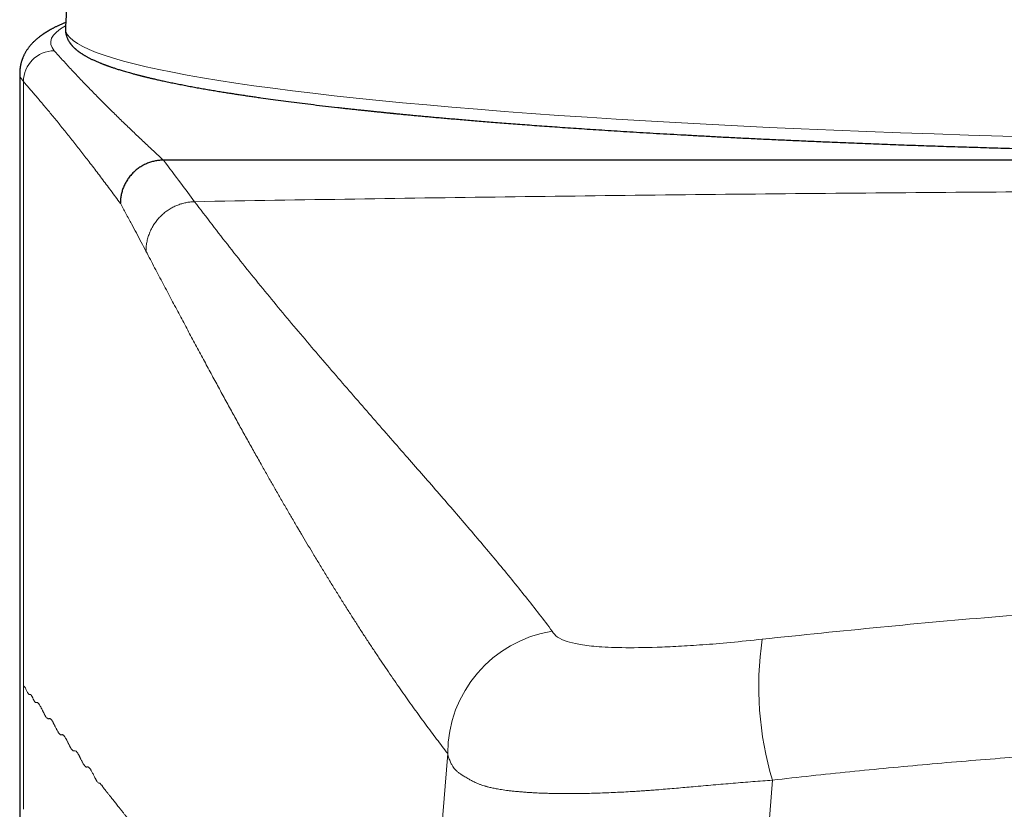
# Model space of a CAD drawing. Header units: millimetres. Extents: x 8 to 558, y 12 to 406.
# Tile 99 of 124: x 267 to 283, y 356 to 369. Entities that reach past the tile are written whole.
import ezdxf

# ---------------------------------------------------------------- set-up
doc = ezdxf.new("R2010")
doc.units = ezdxf.units.MM

msp = doc.modelspace()

# ---------------------------------------------------------------- linework, layer by layer
at = {"color": 7, "linetype": 'Continuous', "lineweight": 30}
for p, q in [((267.928, 368.883), (267.928, 368.883)), ((267.188, 368.154), (267.188, 270.012)), ((267.194, 368.153), (267.194, 368.154)), ((311.877, 366.749), (269.513, 366.749))]:
    msp.add_line(p, q, dxfattribs=at)
at = {"color": 252, "linetype": 'Continuous', "lineweight": 0}
for p, q in [((267.248, 368.018), (267.248, 358.236)), ((267.248, 356.25), (267.248, 358.236)), ((273.567, 350.248), (274.112, 357.152)), ((279.365, 356.721), (278.638, 347.51))]:
    msp.add_line(p, q, dxfattribs=at)
at = {"color": 252, "linetype": 'Continuous', "lineweight": 0, "flags": 128}
msp.add_lwpolyline([(267.928, 368.883), (267.927, 368.875), (267.935, 368.827), (267.959, 368.778), (267.998, 368.73), (268.052, 368.682), (268.122, 368.634), (268.208, 368.586), (268.309, 368.539), (268.425, 368.492), (268.556, 368.445), (268.703, 368.398), (268.865, 368.351), (269.042, 368.305), (269.233, 368.259), (269.44, 368.214), (269.66, 368.169), (269.896, 368.125), (270.145, 368.081), (270.409, 368.038), (270.686, 367.995), (270.978, 367.953), (271.282, 367.912), (271.601, 367.871), (271.932, 367.831), (272.276, 367.791), (272.632, 367.753), (273.001, 367.715), (273.382, 367.678), (273.775, 367.641), (274.18, 367.606), (274.596, 367.571), (275.023, 367.538), (275.461, 367.505), (275.909, 367.473), (276.367, 367.442), (276.835, 367.412), (277.313, 367.383), (277.799, 367.356), (278.295, 367.329), (278.799, 367.303), (279.311, 367.278), (279.831, 367.255), (280.359, 367.232), (280.893, 367.211), (281.435, 367.191), (281.982, 367.172), (282.536, 367.154), (283.095, 367.137), (283.66, 367.122)], dxfattribs=at)
at = {"color": 252, "linetype": 'Continuous', "lineweight": 0}
for centre, radius, start, end in [((267.75, 368.017), 0.502, 90.3682, 179.9477), ((276.121, 357.148), 2.009, 99.0608, 179.8715), ((284.397, 358.228), 5.253, 171.5441, 196.6704)]:
    msp.add_arc(centre, radius, start, end, dxfattribs=at)
msp.add_ellipse((290.695, 368.652), major_axis=(23.007, 0), ratio=0.080972, start_param=2.996612, end_param=3.213189, dxfattribs=at)
at = {"color": 7, "linetype": 'Continuous', "lineweight": 30}
for points, knots in [([(268.058, 370.379), (268.055, 370.352), (268.043, 370.257), (268.025, 370.094), (268.004, 369.889), (267.985, 369.685), (267.967, 369.48), (267.952, 369.274), (267.938, 369.076), (267.931, 368.945), (267.928, 368.883)], [0, 0, 0, 0, 0.054019, 0.191002, 0.327983, 0.46496, 0.601933, 0.738901, 0.875864, 1, 1, 1, 1]), ([(267.933, 368.977), (267.931, 368.976), (267.923, 368.973), (267.909, 368.966), (267.89, 368.958), (267.868, 368.949), (267.845, 368.939), (267.82, 368.927), (267.797, 368.917), (267.777, 368.907), (267.759, 368.898), (267.742, 368.889), (267.725, 368.88), (267.709, 368.872), (267.695, 368.864), (267.683, 368.857), (267.672, 368.851), (267.66, 368.844), (267.647, 368.837), (267.636, 368.83), (267.625, 368.824), (267.616, 368.818), (267.607, 368.812), (267.599, 368.807), (267.591, 368.802), (267.584, 368.797), (267.577, 368.793), (267.57, 368.788), (267.562, 368.783), (267.553, 368.776), (267.544, 368.77), (267.534, 368.762), (267.523, 368.755), (267.514, 368.748), (267.505, 368.741), (267.494, 368.732), (267.479, 368.72), (267.461, 368.705), (267.443, 368.689), (267.427, 368.673), (267.412, 368.66), (267.398, 368.645), (267.382, 368.628), (267.367, 368.611), (267.352, 368.594), (267.338, 368.576), (267.325, 368.559), (267.312, 368.541), (267.3, 368.523), (267.288, 368.504), (267.277, 368.484), (267.267, 368.465), (267.257, 368.446), (267.249, 368.428), (267.241, 368.41), (267.234, 368.394), (267.229, 368.381), (267.226, 368.371), (267.222, 368.36), (267.218, 368.349), (267.214, 368.335), (267.21, 368.321), (267.207, 368.309), (267.205, 368.299), (267.203, 368.292), (267.202, 368.286), (267.201, 368.281), (267.2, 368.275), (267.199, 368.27), (267.198, 368.264), (267.197, 368.257), (267.195, 368.247), (267.194, 368.236), (267.192, 368.223), (267.191, 368.208), (267.189, 368.191), (267.188, 368.173), (267.188, 368.16), (267.188, 368.153)], [0, 0, 0, 0, 0.004726, 0.022864, 0.041686, 0.061, 0.086419, 0.111781, 0.135784, 0.155848, 0.174859, 0.193269, 0.211089, 0.228448, 0.245562, 0.25625, 0.268361, 0.281897, 0.296162, 0.309442, 0.321655, 0.332192, 0.341822, 0.351054, 0.360038, 0.368775, 0.375978, 0.384071, 0.393274, 0.403587, 0.415011, 0.426874, 0.439732, 0.451328, 0.461664, 0.470738, 0.492171, 0.514705, 0.537498, 0.556374, 0.57667, 0.596879, 0.614449, 0.63391, 0.653598, 0.671976, 0.689982, 0.70801, 0.725241, 0.742495, 0.759774, 0.777268, 0.791751, 0.806887, 0.821459, 0.835011, 0.843199, 0.85089, 0.858384, 0.866787, 0.876203, 0.886631, 0.897355, 0.902272, 0.906875, 0.911165, 0.915143, 0.918807, 0.92216, 0.926048, 0.930818, 0.93687, 0.944201, 0.952812, 0.962699, 0.973861, 0.986296, 1, 1, 1, 1]), ([(267.928, 368.883), (267.927, 368.878), (267.927, 368.868), (267.927, 368.854), (267.928, 368.841), (267.929, 368.83), (267.93, 368.82), (267.931, 368.811), (267.932, 368.803), (267.934, 368.797), (267.935, 368.792), (267.936, 368.787), (267.937, 368.782), (267.938, 368.777), (267.941, 368.768), (267.945, 368.754), (267.951, 368.736), (267.958, 368.719), (267.965, 368.703), (267.973, 368.689), (267.981, 368.675), (267.987, 368.664), (267.993, 368.656), (267.997, 368.65), (268, 368.645), (268.003, 368.641), (268.007, 368.636), (268.011, 368.631), (268.016, 368.624), (268.021, 368.617), (268.028, 368.61), (268.034, 368.602), (268.041, 368.595), (268.047, 368.588), (268.053, 368.581), (268.059, 368.576), (268.065, 368.57), (268.071, 368.564), (268.078, 368.558), (268.086, 368.551), (268.094, 368.543), (268.102, 368.536), (268.111, 368.529), (268.118, 368.523), (268.125, 368.517), (268.132, 368.512), (268.14, 368.507), (268.148, 368.5), (268.159, 368.492), (268.172, 368.484), (268.185, 368.475), (268.197, 368.467), (268.21, 368.459), (268.222, 368.451), (268.236, 368.443), (268.251, 368.434), (268.268, 368.425), (268.287, 368.415), (268.306, 368.405), (268.326, 368.394), (268.346, 368.384), (268.368, 368.374), (268.39, 368.363), (268.414, 368.353), (268.438, 368.343), (268.462, 368.332), (268.485, 368.323), (268.505, 368.315), (268.521, 368.308), (268.536, 368.302), (268.551, 368.297), (268.564, 368.292), (268.576, 368.288), (268.586, 368.284), (268.597, 368.28), (268.607, 368.276), (268.618, 368.272), (268.632, 368.267), (268.649, 368.261), (268.669, 368.254), (268.691, 368.247), (268.714, 368.239), (268.74, 368.231), (268.768, 368.222), (268.797, 368.212), (268.83, 368.203), (268.864, 368.192), (268.901, 368.181), (268.941, 368.17), (268.978, 368.16), (269.011, 368.15), (269.038, 368.143), (269.064, 368.136), (269.088, 368.13), (269.11, 368.124), (269.13, 368.119), (269.148, 368.115), (269.163, 368.111), (269.176, 368.108), (269.187, 368.105), (269.197, 368.102), (269.206, 368.1), (269.216, 368.097), (269.23, 368.094), (269.247, 368.09), (269.266, 368.085), (269.288, 368.08), (269.313, 368.074), (269.34, 368.068), (269.37, 368.061), (269.402, 368.054), (269.436, 368.046), (269.473, 368.038), (269.512, 368.029), (269.554, 368.02), (269.613, 368.008), (269.688, 367.992), (269.78, 367.974), (269.873, 367.956), (269.966, 367.938), (270.06, 367.921), (270.153, 367.904), (270.246, 367.888), (270.338, 367.873), (270.429, 367.858), (270.517, 367.843), (270.6, 367.83), (270.679, 367.818), (270.758, 367.806), (270.838, 367.794), (270.92, 367.782), (271.004, 367.77), (271.112, 367.754), (271.247, 367.735), (271.411, 367.713), (271.582, 367.691), (271.759, 367.669), (271.943, 367.646), (272.134, 367.623), (272.294, 367.605), (272.418, 367.591), (272.502, 367.582), (272.584, 367.573), (272.662, 367.565), (272.736, 367.557), (272.808, 367.549), (272.875, 367.542), (272.939, 367.535), (273.003, 367.529), (273.064, 367.523), (273.113, 367.518), (273.147, 367.514), (273.165, 367.513), (273.181, 367.511), (273.193, 367.51), (273.202, 367.509), (273.208, 367.508), (273.213, 367.508), (273.218, 367.507), (273.224, 367.507), (273.231, 367.506), (273.243, 367.505), (273.262, 367.503), (273.29, 367.5), (273.322, 367.497), (273.359, 367.493), (273.401, 367.489), (273.457, 367.484), (273.527, 367.477), (273.611, 367.469), (273.7, 367.461), (273.795, 367.452), (273.896, 367.443), (274.001, 367.434), (274.111, 367.424), (274.227, 367.414), (274.345, 367.404), (274.466, 367.394), (274.59, 367.384), (274.718, 367.373), (274.851, 367.362), (274.99, 367.351), (275.133, 367.34), (275.282, 367.329), (275.436, 367.317), (275.596, 367.306), (275.76, 367.294), (275.928, 367.282), (276.101, 367.27), (276.28, 367.258), (276.465, 367.246), (276.657, 367.233), (276.857, 367.22), (277.062, 367.208), (277.274, 367.195), (277.491, 367.182), (277.713, 367.169), (277.94, 367.157), (278.173, 367.144), (278.414, 367.131), (278.663, 367.118), (278.921, 367.105), (279.186, 367.092), (279.456, 367.079), (279.731, 367.067), (280.008, 367.055), (280.311, 367.042), (280.641, 367.028), (280.999, 367.014), (281.36, 367), (281.723, 366.987), (282.089, 366.975), (282.456, 366.963), (282.826, 366.952), (283.204, 366.94), (283.59, 366.93), (283.983, 366.92), (284.379, 366.91), (284.776, 366.901), (285.174, 366.892), (285.568, 366.885), (285.957, 366.878), (286.341, 366.871), (286.726, 366.865), (287.112, 366.86), (287.498, 366.855), (287.885, 366.851), (288.272, 366.848), (288.666, 366.844), (289.066, 366.842), (289.472, 366.84), (289.878, 366.838), (290.285, 366.837), (290.69, 366.837), (291.089, 366.837), (291.482, 366.838), (291.867, 366.839), (292.252, 366.841), (292.636, 366.844), (293.019, 366.847), (293.401, 366.85), (293.782, 366.854), (294.167, 366.859), (294.557, 366.864), (294.951, 366.87), (295.344, 366.876), (295.735, 366.883), (296.123, 366.891), (296.491, 366.898), (296.838, 366.906), (297.165, 366.914), (297.491, 366.922), (297.814, 366.93), (298.131, 366.939), (298.443, 366.948), (298.748, 366.957), (299.048, 366.967), (299.362, 366.977), (299.688, 366.988), (300.027, 367), (300.358, 367.013), (300.682, 367.025), (300.999, 367.038), (301.306, 367.051), (301.601, 367.064), (301.886, 367.077), (302.164, 367.09), (302.437, 367.104), (302.701, 367.117), (302.958, 367.13), (303.208, 367.143), (303.452, 367.157), (303.705, 367.171), (303.966, 367.186), (304.235, 367.202), (304.495, 367.218), (304.748, 367.234), (304.993, 367.25), (305.231, 367.266), (305.462, 367.282), (305.685, 367.298), (305.901, 367.313), (306.11, 367.329), (306.312, 367.345), (306.519, 367.361), (306.731, 367.378), (306.947, 367.396), (307.155, 367.413), (307.357, 367.431), (307.553, 367.449), (307.706, 367.463), (307.817, 367.473), (307.887, 367.48), (307.955, 367.486), (308.008, 367.491), (308.048, 367.495), (308.074, 367.498), (308.1, 367.5), (308.124, 367.503), (308.145, 367.505), (308.16, 367.506), (308.169, 367.507), (308.175, 367.508), (308.179, 367.508), (308.184, 367.508), (308.192, 367.509), (308.204, 367.51), (308.221, 367.512), (308.242, 367.514), (308.267, 367.517), (308.295, 367.52), (308.328, 367.523), (308.366, 367.527), (308.41, 367.531), (308.457, 367.536), (308.509, 367.541), (308.564, 367.547), (308.624, 367.553), (308.686, 367.56), (308.75, 367.567), (308.815, 367.574), (308.883, 367.581), (308.954, 367.589), (309.028, 367.597), (309.101, 367.606), (309.173, 367.614), (309.244, 367.622), (309.316, 367.631), (309.39, 367.639), (309.466, 367.648), (309.543, 367.658), (309.64, 367.67), (309.754, 367.684), (309.884, 367.701), (310.008, 367.717), (310.125, 367.733), (310.236, 367.748), (310.342, 367.763), (310.444, 367.778), (310.54, 367.792), (310.632, 367.806), (310.719, 367.819), (310.801, 367.832), (310.881, 367.845), (310.957, 367.857), (311.03, 367.869), (311.099, 367.881), (311.164, 367.892), (311.227, 367.903), (311.285, 367.913), (311.341, 367.923), (311.393, 367.933), (311.442, 367.942), (311.488, 367.95), (311.531, 367.959), (311.572, 367.966), (311.609, 367.974), (311.654, 367.983), (311.707, 367.993), (311.768, 368.006), (311.833, 368.019), (311.9, 368.034), (311.971, 368.05), (312.024, 368.062), (312.061, 368.07), (312.081, 368.075), (312.101, 368.08), (312.12, 368.084), (312.137, 368.088), (312.152, 368.092), (312.165, 368.095), (312.174, 368.098), (312.182, 368.099), (312.188, 368.101), (312.194, 368.102), (312.202, 368.104), (312.212, 368.107), (312.223, 368.109), (312.235, 368.113), (312.25, 368.117), (312.267, 368.121), (312.286, 368.126), (312.306, 368.131), (312.33, 368.137), (312.358, 368.145), (312.388, 368.153), (312.418, 368.161), (312.447, 368.169), (312.475, 368.177), (312.501, 368.185), (312.534, 368.194), (312.571, 368.206), (312.612, 368.218), (312.65, 368.231), (312.686, 368.242), (312.719, 368.254), (312.75, 368.264), (312.778, 368.274), (312.805, 368.284), (312.829, 368.293), (312.852, 368.302), (312.874, 368.31), (312.895, 368.319), (312.913, 368.326), (312.928, 368.332), (312.94, 368.337), (312.951, 368.342), (312.963, 368.347), (312.976, 368.353), (312.99, 368.359), (313.005, 368.366), (313.022, 368.374), (313.04, 368.382), (313.058, 368.391), (313.077, 368.401), (313.096, 368.41), (313.113, 368.42), (313.13, 368.429), (313.147, 368.439), (313.165, 368.449), (313.183, 368.461), (313.201, 368.472), (313.216, 368.482), (313.23, 368.492), (313.242, 368.5), (313.253, 368.508), (313.263, 368.516), (313.272, 368.523), (313.283, 368.532), (313.293, 368.54), (313.303, 368.548), (313.311, 368.556), (313.319, 368.564), (313.327, 368.571), (313.334, 368.578), (313.342, 368.586), (313.35, 368.595), (313.358, 368.604), (313.366, 368.614), (313.374, 368.623), (313.381, 368.633), (313.389, 368.643), (313.397, 368.655), (313.406, 368.668), (313.413, 368.681), (313.42, 368.694), (313.427, 368.707), (313.432, 368.719), (313.437, 368.73), (313.441, 368.741), (313.445, 368.752), (313.449, 368.763), (313.452, 368.774), (313.454, 368.784), (313.456, 368.794), (313.458, 368.803), (313.46, 368.813), (313.461, 368.824), (313.462, 368.837), (313.463, 368.851), (313.464, 368.867), (313.463, 368.877), (313.463, 368.883)], [0, 0, 0, 0, 0.001152, 0.002208, 0.003168, 0.004032, 0.0048, 0.005472, 0.006048, 0.006491, 0.006876, 0.00726, 0.007647, 0.008036, 0.008429, 0.009856, 0.011344, 0.012936, 0.014199, 0.015481, 0.016759, 0.018026, 0.018634, 0.019178, 0.019659, 0.020088, 0.020571, 0.021128, 0.021806, 0.022569, 0.023417, 0.024268, 0.025103, 0.02588, 0.026597, 0.027301, 0.027955, 0.02866, 0.029432, 0.030272, 0.031262, 0.032197, 0.033065, 0.033865, 0.034599, 0.035303, 0.036038, 0.036804, 0.037974, 0.03921, 0.040457, 0.04165, 0.042789, 0.043875, 0.044943, 0.046402, 0.047854, 0.049375, 0.050993, 0.05252, 0.054123, 0.055774, 0.05744, 0.059121, 0.060817, 0.062527, 0.064253, 0.065401, 0.06647, 0.067459, 0.068369, 0.069199, 0.069949, 0.070584, 0.071198, 0.071843, 0.072519, 0.073226, 0.074336, 0.075515, 0.076768, 0.078112, 0.079549, 0.081078, 0.0827, 0.084414, 0.08622, 0.088119, 0.09011, 0.092194, 0.093583, 0.09488, 0.096085, 0.097199, 0.098221, 0.09915, 0.099988, 0.100615, 0.101179, 0.101679, 0.102115, 0.102489, 0.102863, 0.103519, 0.10426, 0.105086, 0.106061, 0.107121, 0.108267, 0.109497, 0.110813, 0.112214, 0.113701, 0.115272, 0.116929, 0.11867, 0.122112, 0.125477, 0.128865, 0.132172, 0.135397, 0.13854, 0.141602, 0.144582, 0.147481, 0.150298, 0.152759, 0.155153, 0.157492, 0.15984, 0.162212, 0.164607, 0.167026, 0.171402, 0.175852, 0.180376, 0.184974, 0.189646, 0.194391, 0.199211, 0.20129, 0.203284, 0.205193, 0.207017, 0.208756, 0.210381, 0.211923, 0.213384, 0.214762, 0.216209, 0.217552, 0.218036, 0.218449, 0.218788, 0.219055, 0.219251, 0.219372, 0.219474, 0.219591, 0.219723, 0.219869, 0.220031, 0.220531, 0.221136, 0.221846, 0.22266, 0.223579, 0.224602, 0.226322, 0.228124, 0.230008, 0.232036, 0.234151, 0.236353, 0.238642, 0.241018, 0.243481, 0.245883, 0.248363, 0.25092, 0.253554, 0.256266, 0.259055, 0.261921, 0.264865, 0.267886, 0.270985, 0.274103, 0.277297, 0.280564, 0.283907, 0.287387, 0.290944, 0.294579, 0.298291, 0.302081, 0.305878, 0.309749, 0.313696, 0.317717, 0.321897, 0.326155, 0.33049, 0.334901, 0.339331, 0.343758, 0.34818, 0.353772, 0.359358, 0.364938, 0.370512, 0.37608, 0.381643, 0.387199, 0.392749, 0.398558, 0.40436, 0.410155, 0.415944, 0.421726, 0.427502, 0.43301, 0.438511, 0.444007, 0.449497, 0.454981, 0.460459, 0.465931, 0.471397, 0.477117, 0.482831, 0.488538, 0.494239, 0.499933, 0.505621, 0.511044, 0.516462, 0.521873, 0.527279, 0.532679, 0.538073, 0.543461, 0.548843, 0.554475, 0.560101, 0.56572, 0.571333, 0.57694, 0.58254, 0.587324, 0.592104, 0.596879, 0.601649, 0.6064, 0.611018, 0.615588, 0.620109, 0.624581, 0.629842, 0.635034, 0.640157, 0.645211, 0.650196, 0.655112, 0.659757, 0.664339, 0.668857, 0.673313, 0.677705, 0.681957, 0.686148, 0.690278, 0.694347, 0.699112, 0.70379, 0.708382, 0.712888, 0.717307, 0.72164, 0.725886, 0.730046, 0.73412, 0.738107, 0.742008, 0.745827, 0.750245, 0.754572, 0.758808, 0.762954, 0.767074, 0.7711, 0.772657, 0.774197, 0.775673, 0.777067, 0.777664, 0.778244, 0.778808, 0.779354, 0.779879, 0.780154, 0.780351, 0.780468, 0.780546, 0.78065, 0.78078, 0.781078, 0.781458, 0.781923, 0.78247, 0.783101, 0.783816, 0.78469, 0.785664, 0.786738, 0.78791, 0.789182, 0.790553, 0.792024, 0.793459, 0.794977, 0.796579, 0.798265, 0.800034, 0.801886, 0.803541, 0.805256, 0.807033, 0.808871, 0.810771, 0.812727, 0.814679, 0.818186, 0.821604, 0.824932, 0.82808, 0.831144, 0.834122, 0.837016, 0.839825, 0.842501, 0.845095, 0.847607, 0.850037, 0.852432, 0.854742, 0.856966, 0.859106, 0.86116, 0.863128, 0.865012, 0.86681, 0.868522, 0.870149, 0.871691, 0.873148, 0.874519, 0.875805, 0.878081, 0.880401, 0.882764, 0.885548, 0.888392, 0.891294, 0.89216, 0.893032, 0.893906, 0.894723, 0.895453, 0.896097, 0.896654, 0.897124, 0.897379, 0.897612, 0.897899, 0.898254, 0.898676, 0.899165, 0.899722, 0.900412, 0.901184, 0.902037, 0.902971, 0.903988, 0.905402, 0.906881, 0.908331, 0.909751, 0.911142, 0.912503, 0.913834, 0.916133, 0.918338, 0.920448, 0.922465, 0.924386, 0.926178, 0.927875, 0.929478, 0.930988, 0.93244, 0.933846, 0.935231, 0.936674, 0.937454, 0.938253, 0.939068, 0.939901, 0.940782, 0.941745, 0.942888, 0.944129, 0.945468, 0.946905, 0.94844, 0.949971, 0.95142, 0.952787, 0.954073, 0.955821, 0.957488, 0.959075, 0.960582, 0.962003, 0.96312, 0.964174, 0.965167, 0.96614, 0.967219, 0.968412, 0.96942, 0.9704, 0.97133, 0.97221, 0.973048, 0.97392, 0.974934, 0.975999, 0.97704, 0.978047, 0.979048, 0.980118, 0.98126, 0.982575, 0.983834, 0.98502, 0.986137, 0.98728, 0.98814, 0.989037, 0.989971, 0.990892, 0.991747, 0.992537, 0.99328, 0.993946, 0.994709, 0.995571, 0.996531, 0.997589, 0.998746, 1, 1, 1, 1]), ([(269.512, 366.749), (269.491, 366.748), (269.449, 366.746), (269.385, 366.737), (269.32, 366.721), (269.255, 366.699), (269.192, 366.67), (269.13, 366.634), (269.073, 366.591), (269.019, 366.543), (268.971, 366.489), (268.929, 366.431), (268.893, 366.37), (268.864, 366.307), (268.842, 366.242), (268.827, 366.178), (268.817, 366.114), (268.816, 366.071), (268.816, 366.051)], [0, 0, 0, 0, 0.057297, 0.116518, 0.177493, 0.240013, 0.303825, 0.368642, 0.434146, 0.5, 0.565854, 0.631358, 0.696175, 0.759987, 0.822507, 0.883482, 0.942703, 1, 1, 1, 1])]:
    msp.add_open_spline(points, degree=3, knots=knots, dxfattribs=at)
at = {"color": 252, "linetype": 'Continuous', "lineweight": 0}
for points, knots in [([(267.747, 368.519), (267.768, 368.495), (267.811, 368.446), (267.877, 368.373), (267.945, 368.3), (268.013, 368.225), (268.083, 368.15), (268.155, 368.074), (268.225, 368), (268.295, 367.928), (268.365, 367.857), (268.435, 367.785), (268.506, 367.713), (268.579, 367.64), (268.652, 367.567), (268.727, 367.493), (268.803, 367.419), (268.88, 367.344), (268.959, 367.269), (269.038, 367.193), (269.117, 367.118), (269.196, 367.044), (269.274, 366.971), (269.353, 366.897), (269.433, 366.823), (269.487, 366.773), (269.514, 366.749)], [0, 0, 0, 0, 0.040894, 0.082154, 0.123781, 0.165774, 0.208133, 0.250858, 0.29395, 0.333773, 0.373903, 0.414341, 0.455088, 0.496142, 0.537504, 0.579174, 0.621152, 0.663438, 0.706033, 0.748935, 0.792145, 0.833168, 0.874465, 0.916036, 0.957881, 1, 1, 1, 1]), ([(267.248, 368.018), (267.225, 368.047), (267.189, 368.093), (267.193, 368.138), (267.194, 368.153)], [0, 0, 0, 0, 0.6621668, 1, 1, 1, 1]), ([(268.816, 366.05), (268.79, 366.085), (268.739, 366.154), (268.664, 366.255), (268.589, 366.356), (268.514, 366.455), (268.44, 366.553), (268.367, 366.649), (268.296, 366.741), (268.227, 366.83), (268.161, 366.914), (268.096, 366.997), (268.031, 367.079), (267.967, 367.16), (267.903, 367.24), (267.84, 367.318), (267.777, 367.396), (267.714, 367.472), (267.652, 367.546), (267.591, 367.62), (267.531, 367.691), (267.472, 367.76), (267.416, 367.826), (267.359, 367.891), (267.304, 367.955), (267.266, 367.997), (267.248, 368.018)], [0, 0, 0, 0, 0.048667, 0.096971, 0.144912, 0.19249, 0.239706, 0.286558, 0.333048, 0.375345, 0.417338, 0.459025, 0.500408, 0.541486, 0.582259, 0.622728, 0.662892, 0.702751, 0.742306, 0.781556, 0.820502, 0.856943, 0.893113, 0.929013, 0.964642, 1, 1, 1, 1]), ([(269.512, 366.749), (269.606, 366.625), (269.775, 366.404), (269.943, 366.177), (270.018, 366.077)], [0, 0, 0, 0, 0.560011, 1, 1, 1, 1]), ([(270.02, 366.077), (270.884, 366.092), (272.611, 366.121), (275.203, 366.157), (277.795, 366.188), (280.389, 366.214), (282.968, 366.234), (285.532, 366.248), (288.081, 366.256), (290.63, 366.259), (293.341, 366.257), (296.214, 366.247), (299.248, 366.228), (302.281, 366.203), (305.313, 366.169), (308.344, 366.128), (310.363, 366.094), (311.373, 366.077)], [0, 0, 0, 0, 0.0626452, 0.1253205, 0.1880215, 0.2507439, 0.3134834, 0.375115, 0.4367549, 0.4983989, 0.5600431, 0.6334235, 0.7067913, 0.7801398, 0.853462, 0.9267511, 1, 1, 1, 1]), ([(269.231, 365.276), (269.205, 365.325), (269.153, 365.424), (269.075, 365.571), (268.993, 365.725), (268.906, 365.885), (268.846, 365.995), (268.816, 366.051)], [0, 0, 0, 0, 0.188214, 0.375717, 0.56251, 0.781748, 1, 1, 1, 1]), ([(269.231, 365.276), (269.232, 365.299), (269.233, 365.348), (269.244, 365.42), (269.261, 365.494), (269.286, 365.568), (269.319, 365.64), (269.359, 365.709), (269.406, 365.774), (269.459, 365.834), (269.516, 365.887), (269.575, 365.932), (269.635, 365.971), (269.698, 366.003), (269.761, 366.029), (269.826, 366.05), (269.891, 366.065), (269.954, 366.074), (269.997, 366.076), (270.018, 366.077)], [0, 0, 0, 0, 0.0576162, 0.1171295, 0.17837, 0.2411266, 0.3051495, 0.368987, 0.4334744, 0.4982961, 0.5631262, 0.6207565, 0.6779076, 0.7343647, 0.7899286, 0.8444197, 0.8976805, 0.9495771, 1, 1, 1, 1]), ([(270.018, 366.077), (270.205, 365.83), (270.581, 365.337), (271.155, 364.626), (271.732, 363.934), (272.306, 363.263), (272.875, 362.609), (273.422, 361.984), (273.946, 361.385), (274.443, 360.81), (274.921, 360.243), (275.379, 359.684), (275.663, 359.315), (275.804, 359.131)], [0, 0, 0, 0, 0.09333, 0.186662, 0.279995, 0.37333, 0.466664, 0.559992, 0.647972, 0.735949, 0.823937, 0.911949, 1, 1, 1, 1]), ([(274.112, 357.152), (274.082, 357.191), (274.023, 357.267), (273.933, 357.385), (273.843, 357.504), (273.752, 357.627), (273.661, 357.751), (273.57, 357.876), (273.479, 358.003), (273.388, 358.133), (273.295, 358.265), (273.202, 358.401), (273.107, 358.541), (273.011, 358.683), (272.915, 358.827), (272.818, 358.973), (272.721, 359.122), (272.623, 359.274), (272.525, 359.428), (272.426, 359.584), (272.327, 359.743), (272.227, 359.904), (272.126, 360.068), (272.025, 360.234), (271.928, 360.395), (271.835, 360.55), (271.773, 360.653), (271.739, 360.711), (271.732, 360.724), (271.724, 360.736), (271.717, 360.748), (271.71, 360.761), (271.703, 360.772), (271.697, 360.783), (271.691, 360.792), (271.686, 360.8), (271.681, 360.809), (271.677, 360.817), (271.672, 360.824), (271.654, 360.855), (271.621, 360.911), (271.573, 360.993), (271.525, 361.076), (271.476, 361.161), (271.427, 361.244), (271.38, 361.327), (271.333, 361.409), (271.286, 361.491), (271.238, 361.575), (271.19, 361.66), (271.141, 361.746), (271.09, 361.835), (271.038, 361.929), (270.983, 362.027), (270.927, 362.127), (270.871, 362.227), (270.814, 362.329), (270.757, 362.433), (270.699, 362.537), (270.641, 362.643), (270.582, 362.75), (270.523, 362.858), (270.464, 362.966), (270.405, 363.075), (270.345, 363.185), (270.284, 363.297), (270.222, 363.411), (270.16, 363.527), (270.097, 363.644), (270.033, 363.762), (269.969, 363.881), (269.905, 364.001), (269.841, 364.121), (269.777, 364.242), (269.711, 364.366), (269.644, 364.491), (269.577, 364.619), (269.509, 364.747), (269.44, 364.878), (269.371, 365.009), (269.301, 365.142), (269.255, 365.231), (269.231, 365.276)], [0, 0, 0, 0, 0.018247, 0.03661, 0.05509, 0.073686, 0.092398, 0.110889, 0.129493, 0.148209, 0.167037, 0.186366, 0.205811, 0.225373, 0.245053, 0.264849, 0.284763, 0.304794, 0.324942, 0.345208, 0.36559, 0.38609, 0.406707, 0.427442, 0.448293, 0.46637, 0.484534, 0.48603, 0.487526, 0.489023, 0.490521, 0.492024, 0.4936, 0.49469, 0.495777, 0.496841, 0.497859, 0.498811, 0.499674, 0.500448, 0.510047, 0.519892, 0.529844, 0.539903, 0.550069, 0.559575, 0.569172, 0.578861, 0.588642, 0.598514, 0.608478, 0.618534, 0.629701, 0.64098, 0.652369, 0.663869, 0.675481, 0.687203, 0.699036, 0.71098, 0.723036, 0.735202, 0.747259, 0.759423, 0.771695, 0.784073, 0.796786, 0.809611, 0.822546, 0.835593, 0.84875, 0.861781, 0.874918, 0.888163, 0.901515, 0.91525, 0.929096, 0.943054, 0.957123, 0.971304, 0.985596, 1, 1, 1, 1]), ([(279.201, 359.001), (280.477, 359.133), (283.019, 359.397), (286.859, 359.61), (290.695, 359.686), (294.532, 359.61), (298.372, 359.397), (300.914, 359.133), (302.189, 359.001)], [0, 0, 0, 0, 0.167672, 0.334139, 0.5, 0.665861, 0.832328, 1, 1, 1, 1]), ([(275.804, 359.131), (275.825, 359.097), (275.862, 359.035), (276.025, 358.967), (276.224, 358.915), (276.508, 358.878), (276.918, 358.86), (277.385, 358.865), (277.841, 358.885), (278.235, 358.909), (278.686, 358.945), (279.027, 358.982), (279.201, 359.001)], [0, 0, 0, 0, 0.1449929, 0.2664553, 0.3700624, 0.4800089, 0.6003129, 0.7278219, 0.793582, 0.860361, 0.9285635, 1, 1, 1, 1]), ([(270.546, 354.067), (270.239, 354.456), (269.796, 355.017), (269.334, 355.6), (269.172, 355.806), (269.143, 355.841), (269.132, 355.855), (269.128, 355.861), (269.122, 355.868), (269.117, 355.875), (269.111, 355.881), (269.094, 355.904), (269.064, 355.941), (269.024, 355.992), (268.986, 356.04), (268.951, 356.084), (268.919, 356.124), (268.888, 356.163), (268.858, 356.201), (268.83, 356.236), (268.803, 356.27), (268.778, 356.302), (268.753, 356.333), (268.73, 356.361), (268.709, 356.388), (268.688, 356.414), (268.669, 356.438), (268.651, 356.46), (268.634, 356.481), (268.619, 356.501), (268.608, 356.514), (268.601, 356.522), (268.599, 356.526), (268.595, 356.53), (268.592, 356.534), (268.589, 356.537), (268.585, 356.543), (268.58, 356.549), (268.572, 356.559), (268.563, 356.57), (268.555, 356.581), (268.547, 356.591), (268.541, 356.599), (268.537, 356.605), (268.534, 356.608), (268.533, 356.61), (268.532, 356.612), (268.53, 356.617), (268.528, 356.623), (268.524, 356.629), (268.52, 356.636), (268.515, 356.642), (268.508, 356.639), (268.5, 356.652), (268.493, 356.665), (268.486, 356.675), (268.478, 356.67), (268.466, 356.674), (268.451, 356.685), (268.44, 356.698), (268.434, 356.707), (268.431, 356.711), (268.429, 356.715), (268.427, 356.718), (268.425, 356.721), (268.422, 356.727), (268.417, 356.735), (268.411, 356.747), (268.404, 356.76), (268.396, 356.777), (268.386, 356.797), (268.374, 356.821), (268.362, 356.845), (268.351, 356.866), (268.341, 356.883), (268.332, 356.898), (268.323, 356.91), (268.316, 356.919), (268.309, 356.926), (268.303, 356.93), (268.297, 356.933), (268.292, 356.935), (268.287, 356.936), (268.282, 356.936), (268.275, 356.933), (268.265, 356.932), (268.255, 356.938), (268.246, 356.945), (268.239, 356.953), (268.232, 356.962), (268.224, 356.974), (268.216, 356.987), (268.207, 357.003), (268.199, 357.018), (268.191, 357.034), (268.183, 357.05), (268.174, 357.067), (268.167, 357.082), (268.16, 357.096), (268.154, 357.108), (268.148, 357.119), (268.142, 357.131), (268.135, 357.144), (268.125, 357.161), (268.113, 357.176), (268.1, 357.189), (268.088, 357.196), (268.077, 357.197), (268.066, 357.192), (268.054, 357.195), (268.042, 357.203), (268.033, 357.213), (268.026, 357.221), (268.023, 357.225), (268.02, 357.23), (268.017, 357.235), (268.015, 357.238), (268.013, 357.241), (268.011, 357.245), (268.008, 357.251), (268.003, 357.26), (267.997, 357.271), (267.99, 357.285), (267.983, 357.299), (267.976, 357.314), (267.968, 357.328), (267.961, 357.343), (267.954, 357.358), (267.947, 357.371), (267.941, 357.382), (267.936, 357.392), (267.928, 357.405), (267.92, 357.419), (267.91, 357.433), (267.901, 357.444), (267.892, 357.452), (267.883, 357.456), (267.874, 357.458), (267.865, 357.455), (267.856, 357.453), (267.847, 357.456), (267.838, 357.462), (267.829, 357.47), (267.821, 357.481), (267.812, 357.494), (267.803, 357.509), (267.794, 357.526), (267.785, 357.542), (267.777, 357.559), (267.768, 357.577), (267.758, 357.596), (267.75, 357.612), (267.743, 357.627), (267.737, 357.639), (267.731, 357.649), (267.727, 357.658), (267.724, 357.664), (267.722, 357.667), (267.721, 357.669), (267.72, 357.671), (267.718, 357.673), (267.716, 357.676), (267.71, 357.686), (267.701, 357.699), (267.688, 357.711), (267.677, 357.717), (267.667, 357.719), (267.657, 357.714), (267.646, 357.714), (267.633, 357.721), (267.618, 357.736), (267.607, 357.751), (267.601, 357.761), (267.601, 357.763), (267.6, 357.764), (267.599, 357.765), (267.598, 357.767), (267.597, 357.77), (267.594, 357.774), (267.59, 357.782), (267.585, 357.793), (267.578, 357.806), (267.571, 357.82), (267.564, 357.834), (267.557, 357.849), (267.549, 357.865), (267.541, 357.88), (267.532, 357.899), (267.521, 357.92), (267.51, 357.938), (267.502, 357.95), (267.496, 357.958), (267.49, 357.964), (267.485, 357.969), (267.479, 357.974), (267.473, 357.977), (267.466, 357.979), (267.459, 357.979), (267.451, 357.975), (267.445, 357.976), (267.441, 357.979), (267.439, 357.981), (267.436, 357.983), (267.434, 357.986), (267.431, 357.989), (267.428, 357.993), (267.426, 357.997), (267.424, 358), (267.422, 358.004), (267.419, 358.01), (267.415, 358.018), (267.41, 358.027), (267.404, 358.039), (267.398, 358.051), (267.393, 358.063), (267.387, 358.075), (267.381, 358.085), (267.374, 358.095), (267.369, 358.102), (267.363, 358.107), (267.357, 358.109), (267.351, 358.107), (267.344, 358.105), (267.336, 358.11), (267.328, 358.119), (267.32, 358.132), (267.31, 358.151), (267.3, 358.172), (267.29, 358.191), (267.283, 358.206), (267.277, 358.218), (267.27, 358.228), (267.262, 358.236), (267.255, 358.24), (267.25, 358.238), (267.248, 358.237)], [0, 0, 0, 0, 0.279711, 0.402783, 0.419765, 0.427237, 0.428276, 0.429918, 0.431553, 0.43318, 0.4348, 0.436413, 0.449225, 0.461545, 0.473374, 0.48352, 0.493274, 0.502637, 0.511607, 0.520186, 0.528372, 0.536088, 0.543419, 0.550367, 0.556932, 0.563112, 0.568909, 0.574321, 0.579479, 0.584233, 0.588582, 0.589243, 0.590241, 0.591214, 0.592164, 0.59309, 0.593992, 0.596024, 0.597923, 0.600984, 0.603622, 0.605994, 0.607873, 0.609258, 0.609739, 0.610111, 0.610373, 0.610708, 0.611691, 0.612787, 0.613883, 0.615436, 0.617549, 0.619852, 0.622676, 0.624379, 0.62594, 0.630291, 0.634997, 0.639438, 0.640161, 0.640892, 0.641629, 0.642374, 0.642662, 0.643681, 0.645078, 0.646854, 0.649008, 0.65154, 0.654451, 0.658496, 0.662304, 0.665445, 0.668395, 0.671156, 0.673726, 0.676108, 0.678301, 0.679914, 0.68153, 0.683112, 0.68466, 0.686176, 0.687663, 0.69126, 0.695036, 0.697207, 0.699251, 0.701447, 0.703796, 0.706297, 0.708952, 0.711759, 0.713778, 0.716417, 0.718929, 0.721232, 0.723326, 0.725212, 0.726889, 0.728358, 0.730919, 0.733434, 0.737557, 0.741447, 0.745107, 0.748541, 0.751838, 0.755327, 0.758988, 0.762873, 0.763776, 0.764691, 0.765617, 0.766555, 0.767504, 0.767829, 0.768182, 0.769302, 0.770759, 0.772553, 0.774685, 0.777153, 0.779144, 0.78131, 0.783652, 0.786006, 0.787835, 0.789604, 0.791314, 0.792963, 0.796226, 0.799227, 0.801967, 0.804447, 0.807329, 0.810103, 0.812775, 0.815482, 0.818291, 0.821194, 0.823491, 0.825995, 0.828706, 0.831626, 0.834755, 0.836979, 0.839371, 0.84241, 0.845179, 0.847675, 0.8499, 0.851853, 0.853428, 0.854767, 0.85587, 0.856239, 0.856572, 0.856868, 0.857128, 0.857898, 0.85868, 0.862739, 0.866571, 0.869803, 0.87286, 0.875759, 0.878747, 0.883002, 0.887574, 0.892467, 0.892773, 0.892978, 0.893205, 0.893456, 0.89373, 0.894028, 0.89482, 0.895742, 0.89771, 0.900089, 0.901962, 0.90403, 0.906292, 0.908749, 0.911197, 0.913108, 0.917353, 0.921235, 0.923076, 0.924823, 0.926476, 0.928035, 0.929829, 0.931774, 0.933672, 0.93608, 0.938354, 0.940661, 0.941378, 0.942112, 0.942863, 0.943631, 0.944416, 0.945219, 0.946039, 0.946498, 0.947154, 0.948074, 0.949258, 0.950707, 0.952419, 0.954396, 0.956242, 0.95777, 0.95983, 0.961701, 0.963383, 0.965091, 0.967005, 0.968824, 0.970657, 0.973276, 0.975504, 0.978091, 0.981038, 0.984373, 0.98736, 0.989555, 0.990957, 0.993235, 0.995665, 0.997918, 1, 1, 1, 1]), ([(302.026, 356.721), (301.805, 356.746), (301.363, 356.796), (300.7, 356.865), (300.036, 356.93), (299.373, 356.99), (298.71, 357.046), (298.059, 357.096), (297.421, 357.141), (296.796, 357.182), (296.17, 357.218), (295.545, 357.251), (294.919, 357.28), (294.294, 357.304), (293.669, 357.325), (293.043, 357.342), (292.418, 357.355), (291.796, 357.364), (291.178, 357.368), (290.564, 357.37), (289.95, 357.367), (289.332, 357.36), (288.71, 357.35), (288.085, 357.335), (287.459, 357.317), (286.834, 357.294), (286.212, 357.268), (285.594, 357.238), (284.98, 357.205), (284.366, 357.168), (283.748, 357.126), (283.125, 357.081), (282.498, 357.031), (281.871, 356.977), (281.245, 356.919), (280.618, 356.857), (279.991, 356.792), (279.574, 356.745), (279.365, 356.721)], [0, 0, 0, 0, 0.029547, 0.059045, 0.088495, 0.117901, 0.147266, 0.176594, 0.204214, 0.231806, 0.259371, 0.286914, 0.314437, 0.341941, 0.369431, 0.396908, 0.424375, 0.451834, 0.478799, 0.505762, 0.532725, 0.559691, 0.587154, 0.614625, 0.642106, 0.669602, 0.697114, 0.724152, 0.751212, 0.778295, 0.805403, 0.833094, 0.860817, 0.888574, 0.916369, 0.944203, 0.972079, 1, 1, 1, 1]), ([(279.365, 356.721), (279.312, 356.717), (279.207, 356.709), (279.048, 356.697), (278.889, 356.684), (278.728, 356.67), (278.568, 356.657), (278.406, 356.643), (278.245, 356.629), (278.045, 356.611), (277.804, 356.59), (277.596, 356.572), (277.453, 356.561), (277.376, 356.556), (277.299, 356.55), (277.222, 356.545), (277.144, 356.54), (276.997, 356.531), (276.782, 356.52), (276.503, 356.509), (276.258, 356.504), (276.045, 356.503), (275.909, 356.504), (275.819, 356.506), (275.772, 356.507), (275.725, 356.508), (275.678, 356.509), (275.632, 356.511), (275.582, 356.513), (275.53, 356.516), (275.473, 356.519), (275.413, 356.522), (275.351, 356.527), (275.288, 356.532), (275.222, 356.538), (275.155, 356.545), (275.074, 356.554), (274.987, 356.566), (274.901, 356.581), (274.838, 356.594), (274.793, 356.604), (274.763, 356.612), (274.738, 356.618), (274.718, 356.624), (274.694, 356.631), (274.662, 356.642), (274.618, 356.658), (274.567, 356.68), (274.512, 356.707), (274.462, 356.733), (274.421, 356.757), (274.39, 356.776), (274.362, 356.793), (274.331, 356.812), (274.296, 356.837), (274.261, 356.866), (274.23, 356.896), (274.205, 356.926), (274.181, 356.963), (274.155, 357.014), (274.13, 357.077), (274.118, 357.126), (274.112, 357.152)], [0, 0, 0, 0, 0.017035, 0.034315, 0.051867, 0.069713, 0.087879, 0.106386, 0.125254, 0.144504, 0.177825, 0.213852, 0.223743, 0.233825, 0.244097, 0.254562, 0.265218, 0.276068, 0.31535, 0.35721, 0.401677, 0.432467, 0.464408, 0.472966, 0.481602, 0.490318, 0.499114, 0.507989, 0.516944, 0.527691, 0.539167, 0.551374, 0.564311, 0.577978, 0.592376, 0.607504, 0.623362, 0.648664, 0.670598, 0.689167, 0.698692, 0.707005, 0.714106, 0.719995, 0.724673, 0.735148, 0.748282, 0.764075, 0.782552, 0.802636, 0.816589, 0.828936, 0.839675, 0.851002, 0.868467, 0.888058, 0.90464, 0.91822, 0.933391, 0.952087, 0.974288, 1, 1, 1, 1])]:
    msp.add_open_spline(points, degree=3, knots=knots, dxfattribs=at)

doc.saveas('drawing.dxf')
